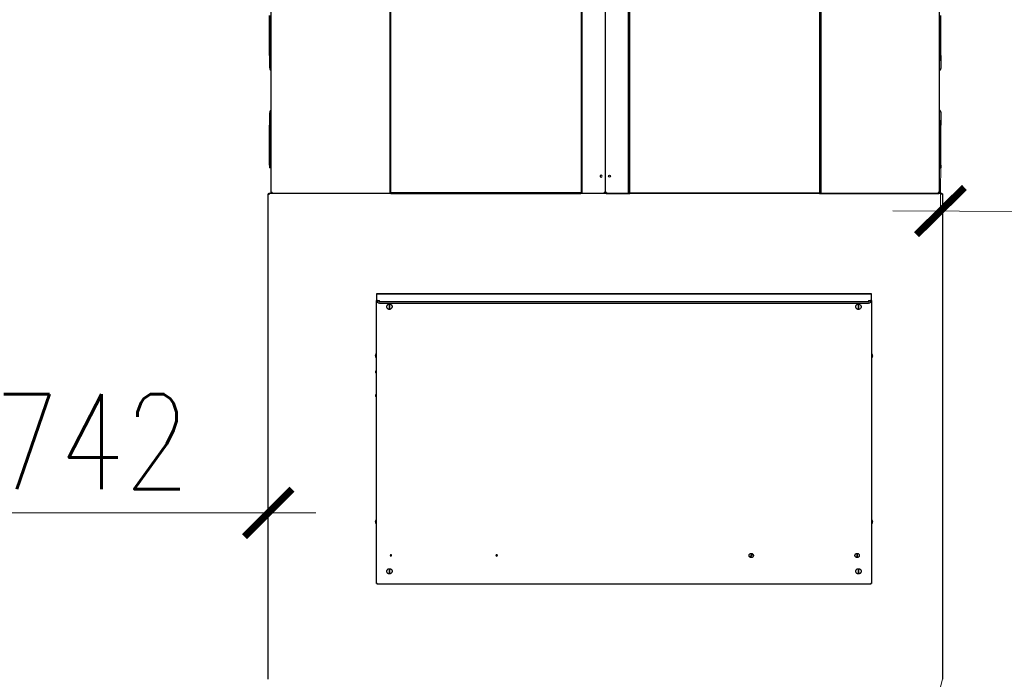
# Model space of a CAD drawing. Header units: millimetres. Extents: x 2950152 to 2989892, y -490837 to -470506.
# Tile 27 of 57: x 2966970 to 2969040, y -482414 to -481026. Entities that reach past the tile are written whole.
import ezdxf

# ---------------------------------------------------------------- set-up
doc = ezdxf.new("R2010")
doc.units = ezdxf.units.MM
doc.header["$LTSCALE"] = 1000
doc.header["$MEASUREMENT"] = 0
doc.header["$PDMODE"] = 3
doc.header["$PDSIZE"] = -1
doc.linetypes.add('HIDDEN2', pattern=[4.7625, 3.175, -1.5875])
doc.layers.get('0').update_dxf_attribs({"linetype": 'CONTINUOUS'})
doc.layers.get('Defpoints').update_dxf_attribs({"linetype": 'CONTINUOUS'})
doc.layers.add('LV_EQUIPMENT', color=8, linetype='CONTINUOUS')
doc.styles.add('BA-SCALE 100', font='SIMPLEX.SHX', dxfattribs={"width": 0.8, "height": 200})
doc.dimstyles.new('BA SCALE 100', dxfattribs={"dimtxt": 200, "dimasz": 100, "dimexe": 0, "dimexo": 0, "dimgap": 50, "dimtad": 1, "dimdec": 0, "dimzin": 1, "dimdsep": 46, "dimtxsty": 'BA-SCALE 100', "dimblk": 'ARCHTICK', "dimcen": 2.5, "dimdle": 100, "dimclrd": 256, "dimclre": 256, "dimclrt": 256, "dimadec": 0, "dimazin": 0, "dimtfac": 1, "dimtdec": 0, "dimtmove": 1, "dimatfit": 3, "dimfxl": 0, "dimlwd": 9, "dimlwe": 9, "dimarcsym": 0})

# ---------------------------------------------------------------- blocks, each defined once
blk = doc.blocks.new('22.110035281_Sheet_VIEW3')
at = {"color": 0, "linetype": 'ByBlock', "lineweight": -2}
for p, q in [((755.6, 353.5), (-791.2, 353.5)), ((-792.8, 351.9), (-792.8, 302)), ((-792.8, -98), (-792.8, 302)), ((-791.3, 302), (-792.8, 302)), ((-791.3, 302.1), (-791.3, -98.2)), ((-790.8, 302.1), (-791.3, 302.1)), ((-790.8, 302.1), (-790.8, -98.2)), ((-790.3, 302), (-790.8, 302)), ((670.1, 303), (-790.4, 303)), ((-790.4, 302.5), (-790.4, 303)), ((670.1, 302.5), (-790.4, 302.5)), ((-790.3, 304.5), (669.6, 304.5)), ((-790.3, 304.5), (-790.3, 303)), ((-790.3, 302.5), (-790.3, 302)), ((-792.8, -98), (-792.8, -348.9)), ((-792.8, -98), (-791.3, -98)), ((-790.8, -98.2), (-791.3, -98.2)), ((-790.8, -98), (-790.3, -98)), ((-790.4, -98.5), (670.1, -98.5)), ((-790.4, -98.5), (-790.4, -99)), ((-790.4, -99), (670.1, -99)), ((-790.3, -98), (-790.3, -98.5)), ((-790.3, -99), (-790.3, -100.5)), ((669.6, -100.5), (-790.3, -100.5)), ((-791.2, -350.5), (755.6, -350.5)), ((-738.7, -351.5), (-738.7, -351.5)), ((-738.7, -351.5), (-738.7, -352.5)), ((-738.7, -351.5), (-738.7, -351.5)), ((-738.7, -352.5), (-732.7, -352.5)), ((-738.7, -352.5), (-738.7, -353.5)), ((-732.7, -352.5), (-648.5, -352.5)), ((-648.5, -352.5), (-638.5, -352.5)), ((-638.5, -351.5), (-638.5, -351.5)), ((-638.5, -351.5), (-638.5, -351.5)), ((-638.5, -351.5), (-638.5, -353.5)), ((-638.5, -351.5), (-638.5, -352.5)), ((-638.5, -353.5), (-638.5, -352.5)), ((-511.6, -351.5), (-511.6, -351.5)), ((-511.6, -353.5), (-511.6, -351.5)), ((-511.6, -351.5), (-511.6, -351.5)), ((-511.6, -351.5), (-511.6, -352.5)), ((-511.6, -352.5), (-501.6, -352.5)), ((-511.6, -352.5), (-511.6, -353.5)), ((-501.6, -352.5), (-417.4, -352.5)), ((-732.7, -353.5), (-738.7, -353.5)), ((-732.7, -353.5), (-648.5, -353.5)), ((-638.5, -353.5), (-648.5, -353.5)), ((-623.7, -353.5), (-638.5, -353.5)), ((-511.6, -353.5), (-526.4, -353.5)), ((-501.6, -353.5), (-511.6, -353.5)), ((-501.6, -353.5), (-417.4, -353.5))]:
    blk.add_line(p, q, dxfattribs=at)
blk.add_circle((-755.8, 344.5), 2.1, dxfattribs=at)
at = {"color": 0, "linetype": 'ByBlock', "lineweight": -2, "extrusion": (0, 0, -1)}
for centre, radius, start, end in [((743, -351.5), 4.33, 167.7328, 180), ((623.7, -341.5), 12, 229.0982, 270), ((526.4, -341.5), 12, 270, 310.9018)]:
    blk.add_arc(centre, radius, start, end, dxfattribs=at)
at = {"color": 0, "linetype": 'ByBlock', "lineweight": -2}
for points, knots in [([(-791.2, 352), (-791.2, 352.1), (-791.2, 352.6), (-791.2, 353.1), (-791.2, 353.5)], [0.05, 0.05, 0.05, 0.05, 0.077324, 0.2, 0.2, 0.2, 0.2]), ([(-791.2, 353.5), (-791.1, 353.5), (-791, 353.4), (-790.9, 353.1), (-790.8, 352.9), (-790.7, 352.5), (-790.6, 352.2), (-790.4, 351.6), (-790.4, 351.3), (-790.3, 351)], [0, 0, 0, 0, 0.1028579, 0.1028579, 0.2056657, 0.2056657, 0.3084733, 0.3084733, 0.4041739, 0.4041739, 0.4041739, 0.4041739]), ([(-790.3, 351), (-790.6, 351), (-791, 351.1), (-791.6, 351.3), (-791.9, 351.3), (-792.3, 351.5), (-792.5, 351.6), (-792.7, 351.7), (-792.8, 351.8), (-792.8, 351.9)], [0, 0, 0, 0, 0.1028579, 0.1028579, 0.2056657, 0.2056657, 0.3084733, 0.3084733, 0.4041739, 0.4041739, 0.4041739, 0.4041739]), ([(-792.8, 351.9), (-792.4, 351.9), (-791.9, 351.9), (-791.4, 351.9), (-791.3, 351.9)], [-0.2, -0.2, -0.2, -0.2, -0.077324, -0.05, -0.05, -0.05, -0.05]), ([(-791.3, 351.9), (-791.3, 351.8), (-791.3, 351.7), (-791.1, 351.5), (-791, 351.4), (-790.8, 351.3), (-790.7, 351.2), (-790.5, 351.1), (-790.4, 351), (-790.3, 351)], [0, 0, 0, 0, 0.0519615, 0.0519615, 0.1039035, 0.1039035, 0.1427772, 0.1427772, 0.1816509, 0.1816509, 0.1816509, 0.1816509]), ([(-790.3, 351), (-790.4, 351.1), (-790.5, 351.3), (-790.6, 351.5), (-790.7, 351.7), (-790.9, 351.8), (-790.9, 351.9), (-791.1, 351.9), (-791.1, 352), (-791.2, 352)], [0, 0, 0, 0, 0.0519615, 0.0519615, 0.1039035, 0.1039035, 0.1427772, 0.1427772, 0.1816509, 0.1816509, 0.1816509, 0.1816509]), ([(-792.8, -348.9), (-792.8, -348.9), (-792.7, -348.8), (-792.5, -348.6), (-792.3, -348.6), (-791.8, -348.4), (-791.5, -348.3), (-790.9, -348.2), (-790.6, -348.1), (-790.3, -348)], [0, 0, 0, 0, 0.1028579, 0.1028579, 0.2056657, 0.2056657, 0.3084733, 0.3084733, 0.4041739, 0.4041739, 0.4041739, 0.4041739]), ([(-791.3, -348.9), (-791.4, -348.9), (-791.9, -348.9), (-792.4, -348.9), (-792.8, -348.9)], [0.05, 0.05, 0.05, 0.05, 0.077324, 0.2, 0.2, 0.2, 0.2]), ([(-790.3, -348), (-790.4, -348.1), (-790.6, -348.2), (-790.9, -348.4), (-791, -348.5), (-791.1, -348.6), (-791.2, -348.7), (-791.3, -348.8), (-791.3, -348.9), (-791.3, -348.9)], [0, 0, 0, 0, 0.0519615, 0.0519615, 0.1039035, 0.1039035, 0.1427772, 0.1427772, 0.1816509, 0.1816509, 0.1816509, 0.1816509]), ([(-790.3, -348), (-790.4, -348.4), (-790.4, -348.7), (-790.6, -349.3), (-790.7, -349.6), (-790.8, -350.1), (-790.9, -350.2), (-791.1, -350.5), (-791.1, -350.5), (-791.2, -350.5)], [0, 0, 0, 0, 0.1028579, 0.1028579, 0.2056657, 0.2056657, 0.3084733, 0.3084733, 0.4041739, 0.4041739, 0.4041739, 0.4041739]), ([(-791.2, -349), (-791.1, -349), (-791, -349), (-790.8, -348.9), (-790.8, -348.8), (-790.6, -348.6), (-790.6, -348.5), (-790.4, -348.3), (-790.4, -348.1), (-790.3, -348)], [0, 0, 0, 0, 0.0519615, 0.0519615, 0.1039035, 0.1039035, 0.1427772, 0.1427772, 0.1816509, 0.1816509, 0.1816509, 0.1816509]), ([(-791.2, -350.5), (-791.2, -350.1), (-791.2, -349.6), (-791.2, -349.1), (-791.2, -349)], [-0.2, -0.2, -0.2, -0.2, -0.077324, -0.05, -0.05, -0.05, -0.05])]:
    blk.add_open_spline(points, degree=3, knots=knots, dxfattribs=at)
blk = doc.blocks.new("27004403-Carl's Jr_Sheet_VIEW3")
at = {"color": 0, "linetype": 'ByBlock', "lineweight": -2}
for p, q in [((-521, 305), (-521, 304.9)), ((521, 305), (-521, 305)), ((-521, 304.9), (-521, 292)), ((-521, 292), (-521, 291.5)), ((-521, 291.3), (-521, 291.5)), ((-521, -305.4), (-521, 291.3)), ((-519.9, 305.6), (519.9, 305.6)), ((-519.9, 305), (-519.9, 305.6)), ((-515.5, 291.1), (-515, 291.1)), ((-515.5, 290.8), (-515.5, 291.1)), ((-515.5, 290.3), (-515.5, 290.8)), ((-515, 290.6), (-515.5, 290.6)), ((-515, 288.6), (-515, 291.1)), ((-515, 291.1), (-515, 291.1)), ((515, 291.1), (515, 288.6)), ((515, 291.1), (515.5, 291.1)), ((515, 291.1), (515, 291.1)), ((515.5, 290.6), (515, 290.6)), ((515.5, 291.1), (515.5, 290.8)), ((515.5, 290.8), (515.5, 290.3)), ((519.9, 305), (519.9, 305.6)), ((521, 304.9), (521, 305)), ((521, 292), (521, 304.9)), ((521, 291.5), (521, 292)), ((521, 291.3), (521, 291.5)), ((521, 291.3), (521, -305.4)), ((515, 288.6), (-515, 288.6)), ((-515, 285.4), (515, 285.4)), ((-499.6, 278.1), (-499.6, 278.1)), ((-494.6, 282.3), (-494.6, 273.5)), ((-493.4, 273.5), (-493.4, 282.3)), ((-488.4, 278.1), (-488.4, 278.1)), ((488.3, 278.1), (488.3, 278.1)), ((493.3, 282.3), (493.3, 273.5)), ((494.5, 273.5), (494.5, 282.3)), ((499.5, 278.1), (499.5, 278.1)), ((-522.1, 179.1), (-522.1, 179.3)), ((-521.2, 180.4), (-521, 180.4)), ((-521.2, 169.2), (-521, 169.2)), ((521.2, 180.4), (521, 180.4)), ((521.2, 169.2), (521, 169.2)), ((522.1, 170.6), (522.1, 170.4)), ((-522.5, 142.9), (-522, 143.4)), ((-522.5, 138.9), (-522.5, 142.9)), ((-522.5, 138.9), (-522, 138.4)), ((-522, 143.4), (-522, 138.4)), ((-522, 143.4), (-521, 143.4)), ((-522, 138.4), (-521, 138.4)), ((-522.5, 92.9), (-522, 93.4)), ((-522.5, 88.9), (-522.5, 92.9)), ((-522.5, 88.9), (-522, 88.4)), ((-522, 93.4), (-522, 88.4)), ((-522, 93.4), (-521, 93.4)), ((-522, 88.4), (-521, 88.4)), ((-522.1, -170.9), (-522.1, -170.7)), ((-521.2, -169.6), (-521, -169.6)), ((-521.2, -180.8), (-521, -180.8)), ((521.1, -169.6), (521, -169.6)), ((521.1, -180.8), (521, -180.8)), ((522, -170.7), (522, -170.9)), ((263.5, -246.1), (263.5, -246.1)), ((265.8, -249.6), (271, -243.6)), ((272.5, -246.1), (272.5, -246.1)), ((486.5, -246.1), (486.5, -246.1)), ((490.4, -242.3), (490.4, -250.2)), ((491.6, -250.2), (491.6, -242.3)), ((495.5, -246.1), (495.5, -246.1)), ((-499.6, -279.5), (-499.6, -279.4)), ((-494.6, -275.3), (-494.6, -284)), ((-493.4, -284), (-493.4, -275.3)), ((-488.4, -279.5), (-488.4, -279.4)), ((488.3, -279.5), (488.3, -279.4)), ((493.3, -275.3), (493.3, -284)), ((494.5, -284), (494.5, -275.3)), ((499.5, -279.5), (499.5, -279.4)), ((-519.9, -305.5), (-519.9, -306.5)), ((519.9, -306.5), (-519.9, -306.5)), ((519.9, -305.5), (519.9, -306.5))]:
    blk.add_line(p, q, dxfattribs=at)
at = {"color": 0, "linetype": 'ByBlock', "lineweight": -2, "extrusion": (0, 0, -1)}
for centre, radius, start, end in [((514.3, 174.8), 9, 20.45, 37.8529), ((514.3, 174.8), 9, 322.1471, 339.55), ((521.2, 180.2), 0.2, 37.8529, 90), ((521.2, 169.4), 0.2, 270, 322.1471), ((-521, 180.2), 0.2, 85.0107, 90), ((-521, 169.4), 0.2, 270, 274.9893), ((-521.2, 180.2), 0.2, 90, 142.1471), ((-521.2, 169.4), 0.2, 217.8529, 270), ((-514.3, 174.8), 9, 142.1471, 159.55), ((-514.3, 174.8), 9, 200.45, 217.8529), ((514.3, -175.2), 9, 20.45, 37.8529), ((514.3, -175.2), 9, 322.1471, 339.55), ((521.2, -169.8), 0.2, 37.8529, 90), ((521.2, -180.6), 0.2, 270, 322.1471), ((-521.1, -169.8), 0.2, 90, 142.1471), ((-521.1, -180.6), 0.2, 217.8529, 270), ((-514.2, -175.2), 9, 142.1471, 159.55), ((-514.2, -175.2), 9, 200.45, 217.8529)]:
    blk.add_arc(centre, radius, start, end, dxfattribs=at)
for centre, major_axis, ratio, start_param, end_param in [((-515, 292), (-6, 0), 0.190809, 4.795819, 6.283185), ((-515, 291.3), (-6, 0), 0.981627, 4.712389, 6.283185), ((515, 291.3), (6, 0), 0.981627, 0, 1.570796), ((515, 292), (6, 0), 0.190809, 0, 1.487366), ((-494, 277.9), (4.49, 0), 0.981627, 4.578357, 4.846421), ((-494, 277.9), (-4.49, 0), 0.981627, 4.578357, 4.846421), ((493.9, 277.9), (4.49, 0), 0.981627, 4.578357, 4.846421), ((493.9, 277.9), (-4.49, 0), 0.981627, 4.578357, 4.846421), ((-514.3, 174.9), (-8.98, 0), 0.981627, 6.270197, 6.801614), ((514.3, 174.7), (8.98, 0), 0.981627, 6.270197, 6.801614), ((-514.3, -175.1), (-8.98, 0), 0.981627, 6.270197, 6.801614), ((514.2, -175.1), (8.98, 0), 0.981627, 5.764757, 6.296173), ((268.4, -245.4), (-4.74, -5.78), 0.122202, 4.292064, 5.429096), ((268, -246.2), (4.07, 0), 0.981627, 5.259482, 5.555445), ((491, -246.2), (4.07, 0), 0.981627, 4.564408, 4.86037), ((268, -246.2), (-4.07, 0), 0.981627, 5.259482, 5.555445), ((491, -246.2), (-4.07, 0), 0.981627, 4.564408, 4.86037), ((-494, -279.6), (4.49, 0), 0.981627, 4.578357, 4.846421), ((-494, -279.6), (-4.49, 0), 0.981627, 4.578357, 4.846421), ((493.9, -279.6), (4.49, 0), 0.981627, 4.578357, 4.846421), ((493.9, -279.6), (-4.49, 0), 0.981627, 4.578357, 4.846421)]:
    blk.add_ellipse(centre, major_axis=major_axis, ratio=ratio, start_param=start_param, end_param=end_param, dxfattribs=at)
at = {"color": 0, "linetype": 'ByBlock', "lineweight": -2}
for centre, major_axis, ratio, start_param, end_param in [((-515, 291.5), (-6, 0), 0.190809, 0, 1.487366), ((515, 291.5), (6, 0), 0.190809, 4.795819, 6.283185), ((-514.3, 174.7), (-8.98, 0), 0.981627, 5.764757, 6.634077), ((514.3, 174.9), (8.98, 0), 0.981627, 5.764757, 6.634077), ((-514.3, -175.3), (-8.98, 0), 0.981627, 5.764757, 6.634077), ((514.2, -175.3), (8.98, 0), 0.981627, 5.932294, 6.801614), ((-491, -245.9), (-1.6, 0), 0.981627, 0.060781, 3.080811), ((-268, -245.9), (-1.6, 0), 0.981627, 0.060781, 3.080811), ((267.5, -244.6), (4.74, 5.78), 0.122202, 3.995682, 5.132714)]:
    blk.add_ellipse(centre, major_axis=major_axis, ratio=ratio, start_param=start_param, end_param=end_param, dxfattribs=at)
at = {"color": 0, "linetype": 'ByBlock', "lineweight": -2, "extrusion": (0, 0, -1)}
for centre in [(-491, -246.1), (-268, -246.1)]:
    blk.add_ellipse(centre, major_axis=(-1.6, 0), ratio=0.981627, dxfattribs=at)
at = {"color": 0, "linetype": 'ByBlock', "lineweight": -2}
for points, knots in [([(-519.9, 305.6), (-519.9, 305.6), (-519.8, 305.5), (-519.7, 305.3), (-519.6, 305.2), (-519.5, 305), (-519.5, 305), (-519.5, 305)], [0, 0, 0, 0, 0.0832876, 0.0832876, 0.1665243, 0.1665243, 0.168587, 0.168587, 0.168587, 0.168587]), ([(519.4, 305), (519.5, 305.1), (519.5, 305.2), (519.6, 305.4), (519.7, 305.5), (519.8, 305.6), (519.8, 305.6), (519.9, 305.6)], [0.1964722, 0.1964722, 0.1964722, 0.1964722, 0.2497616, 0.2497616, 0.3073224, 0.3073224, 0.364883, 0.364883, 0.364883, 0.364883]), ([(-499.6, 278.1), (-499.6, 278.7), (-499.5, 279.3), (-499.1, 280.4), (-498.8, 280.9), (-498.1, 281.9), (-497.7, 282.3), (-496.7, 283), (-496.1, 283.2), (-495, 283.6), (-494.4, 283.6), (-493.2, 283.6), (-492.6, 283.5), (-491.5, 283.1), (-491, 282.8), (-490, 282.1), (-489.6, 281.6), (-489, 280.7), (-488.7, 280.1), (-488.4, 279.1), (-488.4, 278.6), (-488.4, 278.1)], [0, 0, 0, 0, 0.319576, 0.319576, 0.639242, 0.639242, 0.959133, 0.959133, 1.279282, 1.279282, 1.599622, 1.599622, 1.920024, 1.920024, 2.240339, 2.240339, 2.560443, 2.560443, 2.880287, 2.880287, 3.141593, 3.141593, 3.141593, 3.141593]), ([(-488.4, 278.1), (-488.4, 277.5), (-488.5, 276.9), (-488.8, 275.8), (-489.1, 275.3), (-489.8, 274.3), (-490.3, 273.9), (-491.2, 273.2), (-491.8, 273), (-492.9, 272.6), (-493.5, 272.6), (-494.7, 272.6), (-495.3, 272.7), (-496.4, 273.1), (-497, 273.4), (-497.9, 274.1), (-498.3, 274.6), (-499, 275.5), (-499.2, 276.1), (-499.5, 277.1), (-499.6, 277.6), (-499.6, 278.1)], [3.141593, 3.141593, 3.141593, 3.141593, 3.461169, 3.461169, 3.780835, 3.780835, 4.100726, 4.100726, 4.420875, 4.420875, 4.741215, 4.741215, 5.061617, 5.061617, 5.381931, 5.381931, 5.702036, 5.702036, 6.02188, 6.02188, 6.283185, 6.283185, 6.283185, 6.283185]), ([(488.3, 278.1), (488.3, 278.7), (488.4, 279.3), (488.7, 280.4), (489, 280.9), (489.7, 281.9), (490.2, 282.3), (491.2, 282.9), (491.7, 283.2), (492.8, 283.5), (493.4, 283.6), (494.6, 283.6), (495.2, 283.5), (496.4, 283.1), (496.9, 282.8), (497.8, 282.1), (498.2, 281.6), (498.9, 280.6), (499.1, 280.1), (499.4, 279.1), (499.5, 278.6), (499.5, 278.1)], [3.141593, 3.141593, 3.141593, 3.141593, 3.461169, 3.461169, 3.780835, 3.780835, 4.100726, 4.100726, 4.420875, 4.420875, 4.741215, 4.741215, 5.061617, 5.061617, 5.381931, 5.381931, 5.702036, 5.702036, 6.02188, 6.02188, 6.283185, 6.283185, 6.283185, 6.283185]), ([(499.5, 278.1), (499.5, 277.5), (499.4, 276.9), (499, 275.8), (498.7, 275.2), (498, 274.3), (497.6, 273.9), (496.6, 273.2), (496.1, 273), (494.9, 272.6), (494.3, 272.5), (493.1, 272.6), (492.5, 272.7), (491.4, 273.1), (490.9, 273.4), (489.9, 274.1), (489.5, 274.5), (488.9, 275.5), (488.6, 276.1), (488.3, 277.1), (488.3, 277.6), (488.3, 278.1)], [6.283185, 6.283185, 6.283185, 6.283185, 6.602762, 6.602762, 6.922428, 6.922428, 7.242318, 7.242318, 7.562467, 7.562467, 7.882808, 7.882808, 8.203209, 8.203209, 8.523524, 8.523524, 8.843628, 8.843628, 9.163472, 9.163472, 9.424778, 9.424778, 9.424778, 9.424778]), ([(263.5, -246.1), (263.5, -245.6), (263.5, -245.2), (263.8, -244.3), (264.1, -243.8), (264.6, -243.1), (265, -242.8), (265.8, -242.2), (266.2, -242), (267.1, -241.7), (267.6, -241.7), (268.6, -241.7), (269, -241.8), (269.9, -242.1), (270.4, -242.3), (271.1, -242.9), (271.5, -243.3), (272, -244.1), (272.2, -244.5), (272.4, -245.3), (272.5, -245.7), (272.5, -246.1)], [2.446518, 2.446518, 2.446518, 2.446518, 2.765993, 2.765993, 3.08558, 3.08558, 3.405444, 3.405444, 3.725628, 3.725628, 4.04605, 4.04605, 4.366548, 4.366548, 4.686938, 4.686938, 5.007067, 5.007067, 5.326874, 5.326874, 5.588111, 5.588111, 5.588111, 5.588111]), ([(272.5, -246.1), (272.5, -246.6), (272.4, -247.1), (272.1, -248), (271.9, -248.4), (271.3, -249.2), (270.9, -249.5), (270.1, -250), (269.7, -250.2), (268.8, -250.5), (268.3, -250.6), (267.3, -250.5), (266.9, -250.5), (266, -250.1), (265.5, -249.9), (264.8, -249.3), (264.5, -249), (263.9, -248.2), (263.7, -247.7), (263.5, -246.9), (263.5, -246.5), (263.5, -246.1)], [5.588111, 5.588111, 5.588111, 5.588111, 5.907586, 5.907586, 6.227172, 6.227172, 6.547036, 6.547036, 6.867221, 6.867221, 7.187643, 7.187643, 7.508141, 7.508141, 7.82853, 7.82853, 8.14866, 8.14866, 8.468466, 8.468466, 8.729703, 8.729703, 8.729703, 8.729703]), ([(486.5, -246.1), (486.5, -245.6), (486.5, -245.2), (486.8, -244.3), (487.1, -243.8), (487.6, -243.1), (488, -242.8), (488.8, -242.2), (489.2, -242), (490.1, -241.7), (490.6, -241.7), (491.6, -241.7), (492, -241.8), (492.9, -242.1), (493.4, -242.3), (494.1, -242.9), (494.5, -243.3), (495, -244.1), (495.2, -244.5), (495.4, -245.3), (495.5, -245.7), (495.5, -246.1)], [3.141593, 3.141593, 3.141593, 3.141593, 3.461068, 3.461068, 3.780654, 3.780654, 4.100518, 4.100518, 4.420703, 4.420703, 4.741125, 4.741125, 5.061623, 5.061623, 5.382012, 5.382012, 5.702142, 5.702142, 6.021948, 6.021948, 6.283185, 6.283185, 6.283185, 6.283185]), ([(495.5, -246.1), (495.5, -246.6), (495.4, -247.1), (495.1, -248), (494.9, -248.4), (494.3, -249.2), (493.9, -249.5), (493.1, -250), (492.7, -250.2), (491.8, -250.5), (491.3, -250.6), (490.3, -250.5), (489.9, -250.5), (489, -250.1), (488.5, -249.9), (487.8, -249.3), (487.5, -249), (486.9, -248.2), (486.7, -247.7), (486.5, -246.9), (486.5, -246.5), (486.5, -246.1)], [6.283185, 6.283185, 6.283185, 6.283185, 6.602661, 6.602661, 6.922247, 6.922247, 7.242111, 7.242111, 7.562295, 7.562295, 7.882717, 7.882717, 8.203215, 8.203215, 8.523605, 8.523605, 8.843735, 8.843735, 9.163541, 9.163541, 9.424778, 9.424778, 9.424778, 9.424778]), ([(-499.6, -279.4), (-499.6, -278.9), (-499.5, -278.3), (-499.1, -277.2), (-498.8, -276.6), (-498.1, -275.7), (-497.7, -275.3), (-496.7, -274.6), (-496.1, -274.3), (-495, -274), (-494.4, -273.9), (-493.2, -274), (-492.6, -274.1), (-491.5, -274.5), (-491, -274.8), (-490, -275.5), (-489.6, -275.9), (-489, -276.9), (-488.7, -277.5), (-488.4, -278.5), (-488.4, -279), (-488.4, -279.4)], [0, 0, 0, 0, 0.319576, 0.319576, 0.639242, 0.639242, 0.959133, 0.959133, 1.279282, 1.279282, 1.599622, 1.599622, 1.920024, 1.920024, 2.240339, 2.240339, 2.560443, 2.560443, 2.880287, 2.880287, 3.141593, 3.141593, 3.141593, 3.141593]), ([(-488.4, -279.5), (-488.4, -280.1), (-488.5, -280.7), (-488.8, -281.8), (-489.1, -282.3), (-489.8, -283.2), (-490.3, -283.7), (-491.2, -284.3), (-491.8, -284.6), (-492.9, -284.9), (-493.5, -285), (-494.7, -285), (-495.3, -284.9), (-496.4, -284.5), (-497, -284.2), (-497.9, -283.4), (-498.3, -283), (-499, -282), (-499.2, -281.5), (-499.5, -280.4), (-499.6, -280), (-499.6, -279.5)], [3.141593, 3.141593, 3.141593, 3.141593, 3.461169, 3.461169, 3.780835, 3.780835, 4.100726, 4.100726, 4.420875, 4.420875, 4.741215, 4.741215, 5.061617, 5.061617, 5.381931, 5.381931, 5.702036, 5.702036, 6.02188, 6.02188, 6.283185, 6.283185, 6.283185, 6.283185]), ([(488.3, -279.4), (488.3, -278.9), (488.4, -278.3), (488.7, -277.2), (489, -276.6), (489.7, -275.7), (490.2, -275.3), (491.2, -274.6), (491.7, -274.3), (492.8, -274), (493.4, -273.9), (494.6, -274), (495.2, -274.1), (496.4, -274.5), (496.9, -274.8), (497.8, -275.5), (498.2, -275.9), (498.9, -276.9), (499.1, -277.5), (499.4, -278.5), (499.5, -279), (499.5, -279.4)], [3.141593, 3.141593, 3.141593, 3.141593, 3.461169, 3.461169, 3.780835, 3.780835, 4.100726, 4.100726, 4.420875, 4.420875, 4.741215, 4.741215, 5.061617, 5.061617, 5.381931, 5.381931, 5.702036, 5.702036, 6.02188, 6.02188, 6.283185, 6.283185, 6.283185, 6.283185]), ([(499.5, -279.5), (499.5, -280.1), (499.4, -280.7), (499, -281.8), (498.7, -282.3), (498, -283.2), (497.6, -283.7), (496.6, -284.3), (496.1, -284.6), (494.9, -284.9), (494.3, -285), (493.1, -285), (492.5, -284.9), (491.4, -284.5), (490.9, -284.2), (489.9, -283.4), (489.5, -283), (488.9, -282), (488.6, -281.5), (488.3, -280.4), (488.3, -280), (488.3, -279.5)], [6.283185, 6.283185, 6.283185, 6.283185, 6.602762, 6.602762, 6.922428, 6.922428, 7.242318, 7.242318, 7.562467, 7.562467, 7.882808, 7.882808, 8.203209, 8.203209, 8.523524, 8.523524, 8.843628, 8.843628, 9.163472, 9.163472, 9.424778, 9.424778, 9.424778, 9.424778]), ([(-521, -305.4), (-521, -305.4), (-521, -305.4), (-520.8, -305.3), (-520.6, -305.3), (-520.2, -305.2), (-520, -305.1), (-519.6, -305), (-519.3, -305), (-519, -304.9)], [0, 0, 0, 0, 0.084846, 0.084846, 0.169652, 0.169652, 0.2489839, 0.2489839, 0.3283159, 0.3283159, 0.3283159, 0.3283159]), ([(-520, -305.4), (-520.1, -305.4), (-520.5, -305.4), (-520.8, -305.4), (-521, -305.4)], [0.05, 0.05, 0.05, 0.05, 0.077324, 0.15, 0.15, 0.15, 0.15]), ([(-519.7, -305.1), (-519.7, -305.1), (-519.8, -305.1), (-519.9, -305.2), (-520, -305.2), (-520, -305.3), (-520, -305.4), (-520, -305.4)], [0.082343, 0.082343, 0.082343, 0.082343, 0.1048776, 0.1048776, 0.1436887, 0.1436887, 0.1824997, 0.1824997, 0.1824997, 0.1824997]), ([(-519, -304.9), (-519.1, -305.2), (-519.2, -305.4), (-519.4, -305.9), (-519.5, -306.1), (-519.6, -306.3), (-519.7, -306.4), (-519.8, -306.5), (-519.9, -306.5), (-519.9, -306.5)], [0, 0, 0, 0, 0.0865109, 0.0865109, 0.1729907, 0.1729907, 0.23193, 0.23193, 0.2908693, 0.2908693, 0.2908693, 0.2908693]), ([(-519.9, -305.5), (-519.8, -305.5), (-519.7, -305.5), (-519.5, -305.3), (-519.4, -305.2), (-519.3, -305.1), (-519.3, -305), (-519.2, -304.9)], [0, 0, 0, 0, 0.0557982, 0.0557982, 0.1115808, 0.1115808, 0.1354886, 0.1354886, 0.1354886, 0.1354886]), ([(519.9, -306.5), (519.8, -306.5), (519.7, -306.5), (519.5, -306.2), (519.4, -306.1), (519.3, -305.7), (519.2, -305.6), (519.1, -305.3), (519, -305.1), (519, -304.9)], [0, 0, 0, 0, 0.0865109, 0.0865109, 0.1729907, 0.1729907, 0.23193, 0.23193, 0.2908693, 0.2908693, 0.2908693, 0.2908693]), ([(519, -304.9), (519.2, -305), (519.5, -305), (520, -305.2), (520.2, -305.2), (520.6, -305.3), (520.7, -305.3), (520.9, -305.4), (521, -305.4), (521, -305.4)], [0, 0, 0, 0, 0.084846, 0.084846, 0.169652, 0.169652, 0.2489839, 0.2489839, 0.3283159, 0.3283159, 0.3283159, 0.3283159]), ([(519.1, -304.9), (519.2, -305), (519.2, -305.1), (519.4, -305.2), (519.5, -305.3), (519.7, -305.5), (519.8, -305.5), (519.9, -305.5)], [0.0298956, 0.0298956, 0.0298956, 0.0298956, 0.0557982, 0.0557982, 0.1115808, 0.1115808, 0.1653767, 0.1653767, 0.1653767, 0.1653767]), ([(520, -305.4), (520, -305.4), (519.9, -305.3), (519.8, -305.2), (519.7, -305.1), (519.6, -305.1)], [0, 0, 0, 0, 0.0524486, 0.0524486, 0.1003254, 0.1003254, 0.1003254, 0.1003254]), ([(521, -305.4), (520.7, -305.4), (520.4, -305.4), (520, -305.4), (520, -305.4)], [-0.15, -0.15, -0.15, -0.15, -0.077324, -0.05, -0.05, -0.05, -0.05])]:
    blk.add_open_spline(points, degree=3, knots=knots, dxfattribs=at)
blk = doc.blocks.new('_ArchTick')
at = {"color": 0, "linetype": 'ByBlock', "const_width": 0.15}
blk.add_lwpolyline([(-0.5, -0.5), (0.5, 0.5)], dxfattribs=at)
blk = doc.blocks.new('*D812')
at = {"linetype": 'HIDDEN2', "lineweight": 9}
for p, q in [((2968910.2, -482413.4), (2968881.6, -482526.6)), ((2968784.7, -482502.2), (2969851.5, -482771.3)), ((2969783.1, -482633.6), (2969754.6, -482746.8))]:
    blk.add_line(p, q, dxfattribs=at)
at = {"layer": 'Defpoints', "color": 0, "lineweight": -2}
for p in [(2968910.2, -482413.4), (2969783.1, -482633.6), (2969754.6, -482746.8)]:
    blk.add_point(p, dxfattribs=at)
at = {"lineweight": 9, "xscale": 100, "yscale": 100, "zscale": 100}
for p, rotation in [((2968881.6, -482526.6), 165.8426003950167), ((2969754.6, -482746.8), 345.8426003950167)]:
    blk.add_blockref('_ArchTick', p, dxfattribs=dict(at, rotation=rotation))
at = {"insert": (2969354.8, -482491.3), "char_height": 200, "attachment_point": 5, "rotation": 345.8426, "style": 'BA-SCALE 100'}
blk.add_mtext('900', dxfattribs=at)
blk = doc.blocks.new('*D813')
at = {"linetype": 'HIDDEN2', "lineweight": 9}
for p, q in [((2966651.2, -482063.9), (2967592.7, -482063.9)), ((2966751.2, -482063.9), (2966751.2, -482063.9))]:
    blk.add_line(p, q, dxfattribs=at)
at = {"layer": 'Defpoints', "color": 0, "lineweight": -2}
for p in [(2966751.2, -482063.9), (2967492.7, -482063.9), (2967492.7, -482063.9)]:
    blk.add_point(p, dxfattribs=at)
at = {"lineweight": 9, "xscale": 100, "yscale": 100, "zscale": 100, "rotation": 180}
blk.add_blockref('_ArchTick', (2966751.2, -482063.9), dxfattribs=at)
at = {"lineweight": 9, "xscale": 100, "yscale": 100, "zscale": 100}
blk.add_blockref('_ArchTick', (2967492.7, -482063.9), dxfattribs=at)
at = {"insert": (2967121.9, -481913.9), "char_height": 200, "attachment_point": 5, "style": 'BA-SCALE 100'}
blk.add_mtext('742', dxfattribs=at)
blk = doc.blocks.new('*D814')
at = {"linetype": 'HIDDEN2', "lineweight": 9}
for p, q in [((2968907.1, -481290.2), (2968906.2, -481428.8)), ((2969611.8, -481294.7), (2969610.9, -481433.3)), ((2969710.9, -481434), (2968806.2, -481428.2))]:
    blk.add_line(p, q, dxfattribs=at)
at = {"layer": 'Defpoints', "color": 0, "lineweight": -2}
for p in [(2968907.1, -481290.2), (2969611.8, -481294.7), (2968906.2, -481428.8)]:
    blk.add_point(p, dxfattribs=at)
at = {"lineweight": 9, "xscale": 100, "yscale": 100, "zscale": 100}
for p, rotation in [((2968906.2, -481428.8), 179.6328644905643), ((2969610.9, -481433.3), 359.6328644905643)]:
    blk.add_blockref('_ArchTick', p, dxfattribs=dict(at, rotation=rotation))
at = {"insert": (2969259.5, -481281.1), "char_height": 200, "attachment_point": 5, "rotation": 359.6329, "style": 'BA-SCALE 100'}
blk.add_mtext('705', dxfattribs=at)

msp = doc.modelspace()

# ---------------------------------------------------------------- linework, layer by layer
at = {"lineweight": -2}
msp.add_circle((2970013.8, -481719.3), 9117.6, dxfattribs=at)
at = {"layer": 'LV_EQUIPMENT'}
for p, q in [((2967492.7, -482413.4), (2967492.7, -481392.8)), ((2967493.9, -481392.8), (2967492.7, -481392.8)), ((2967494, -481391.5), (2968908.9, -481391.5)), ((2967494, -481392.7), (2967494, -481391.5)), ((2968908.9, -481392.7), (2968908.9, -481391.5)), ((2968909, -481392.8), (2968910.2, -481392.8)), ((2968910.2, -481392.8), (2968910.2, -482413.4))]:
    msp.add_line(p, q, dxfattribs=at)
for points in [[(2967492.7, -481392.8), (2967492.7, -481392.8), (2967492.7, -481392.9), (2967492.8, -481392.9)], [(2968908.9, -481391.5), (2968908.8, -481391.5), (2968908.8, -481391.5), (2968908.7, -481391.6)], [(2968910.2, -481392.8), (2968910.2, -481392.8), (2968910.1, -481392.9), (2968910.1, -481392.9)]]:
    msp.add_open_spline(points, degree=3, dxfattribs=at)
for points, knots in [([(2967492.8, -481392.9), (2967493, -481393.1), (2967493.4, -481393.3), (2967493.9, -481393.4), (2967494.2, -481393.5), (2967494.6, -481393.6), (2967494.9, -481393.7)], [-0.8048988, -0.8048988, -0.8048988, -0.8048988, -0.2939453, -0.2939453, -0.2939453, 0, 0, 0, 0]), ([(2967494.9, -481393.7), (2967494.5, -481393.4), (2967494, -481393.2), (2967493.9, -481392.9), (2967493.9, -481392.8), (2967493.9, -481392.8), (2967493.9, -481392.8)], [0, 0, 0, 0, 0.859892, 0.859892, 0.859892, 1, 1, 1, 1]), ([(2967494, -481391.5), (2967494.2, -481391.5), (2967494.4, -481392), (2967494.6, -481392.7), (2967494.7, -481393), (2967494.8, -481393.3), (2967494.9, -481393.7)], [-1, -1, -1, -1, -0.293945, -0.293945, -0.293945, 0, 0, 0, 0]), ([(2967494.9, -481393.7), (2967494.6, -481393.2), (2967494.4, -481392.8), (2967494.1, -481392.7), (2967494.1, -481392.7), (2967494, -481392.7), (2967494, -481392.7)], [0, 0, 0, 0, 0.859892, 0.859892, 0.859892, 1, 1, 1, 1]), ([(2968908.7, -481391.6), (2968908.6, -481391.8), (2968908.4, -481392.2), (2968908.3, -481392.7), (2968908.2, -481393), (2968908.1, -481393.3), (2968908, -481393.7)], [-0.8048988, -0.8048988, -0.8048988, -0.8048988, -0.2939453, -0.2939453, -0.2939453, 0, 0, 0, 0]), ([(2968908, -481393.7), (2968908.2, -481393.2), (2968908.5, -481392.8), (2968908.8, -481392.7), (2968908.8, -481392.7), (2968908.9, -481392.7), (2968908.9, -481392.7)], [0, 0, 0, 0, 0.859892, 0.859892, 0.859892, 1, 1, 1, 1]), ([(2968908, -481393.7), (2968908.4, -481393.4), (2968908.9, -481393.2), (2968909, -481392.9), (2968909, -481392.8), (2968909, -481392.8), (2968909, -481392.8)], [0, 0, 0, 0, 0.859892, 0.859892, 0.859892, 1, 1, 1, 1]), ([(2968910.1, -481392.9), (2968909.9, -481393.1), (2968909.5, -481393.3), (2968909, -481393.4), (2968908.7, -481393.5), (2968908.3, -481393.6), (2968908, -481393.7)], [-0.8048988, -0.8048988, -0.8048988, -0.8048988, -0.2939453, -0.2939453, -0.2939453, 0, 0, 0, 0])]:
    msp.add_open_spline(points, degree=3, knots=knots, dxfattribs=at)

# ---------------------------------------------------------------- block references
at = {"layer": 'LV_EQUIPMENT', "yscale": 0.99822, "zscale": 0.99822}
for p, xscale, rotation in [((2967848.6, -480600.8), -0.99822, 270.0000000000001), ((2968554.3, -480600.8), 0.99822, 90.00000000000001)]:
    msp.add_blockref('22.110035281_Sheet_VIEW3', p, dxfattribs=dict(at, xscale=xscale, rotation=rotation))
at = {"layer": 'LV_EQUIPMENT', "xscale": 0.99822, "yscale": 0.99822, "zscale": 0.99822}
msp.add_blockref("27004403-Carl's Jr_Sheet_VIEW3", (2968240.8, -481907.8, 0), dxfattribs=at)

# ---------------------------------------------------------------- dimensions: what is measured, and where the dimension line sits
for p1, p2, distance, picture, middle in [((2969611.8, -481294.7), (2968907.1, -481290.2), 138.6, '*D814', (2969259.5, -481281.1)), ((2968910.2, -482413.4), (2969783.1, -482633.6), -116.8, '*D812', (2969354.8, -482491.3))]:
    dim = msp.add_aligned_dim(p1=p1, p2=p2, distance=distance, dimstyle='BA SCALE 100', override={"dimfxl": 0.05, "dimtfill": 1})
    dim.commit()
    dim.dimension.update_dxf_attribs({"geometry": picture, "text_midpoint": middle})
dim = msp.add_linear_dim(base=(2967492.7049, -482063.8753), p1=(2966751.1784, -482063.8753), p2=(2967492.7049, -482063.8753), dimstyle='BA SCALE 100', override={"dimfxl": 0.05, "dimtfill": 1})
dim.commit()
dim.dimension.update_dxf_attribs({"geometry": '*D813', "text_midpoint": (2967121.9417, -481913.8753)})

doc.saveas('drawing.dxf')
